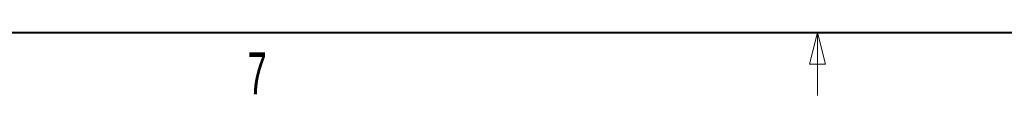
# Model space of a CAD drawing. Header units: millimetres. Extents: x 19 to 844, y 7 to 552.
# Tile 16 of 175: x 140 to 234, y 7 to 13. Entities that reach past the tile are written whole.
import ezdxf

# ---------------------------------------------------------------- set-up
doc = ezdxf.new("R2010")
doc.units = ezdxf.units.MM
doc.styles.add('SLDTEXTSTYLE1', font='TXT', dxfattribs={"width": 0.605})

msp = doc.modelspace()

# ---------------------------------------------------------------- linework, layer by layer
at = {"color": 7, "linetype": 'Continuous', "lineweight": 40}
msp.add_line((25.4, 12.7), (838.2, 12.7), dxfattribs=at)
at = {"color": 7, "linetype": 'Continuous', "lineweight": 0}
for p, q in [((215.9, 12.7), (215.15, 9.7)), ((215.9, 12.7), (215.9, 6.7)), ((215.9, 12.7), (216.65, 9.7)), ((216.65, 9.7), (215.15, 9.7))]:
    msp.add_line(p, q, dxfattribs=at)

# ---------------------------------------------------------------- texts
at = {"color": 7, "linetype": 'Continuous', "lineweight": 0, "insert": (162.659, 10.802), "char_height": 4, "attachment_point": 2, "style": 'SLDTEXTSTYLE1'}
msp.add_mtext('7', dxfattribs=at)

doc.saveas('drawing.dxf')
